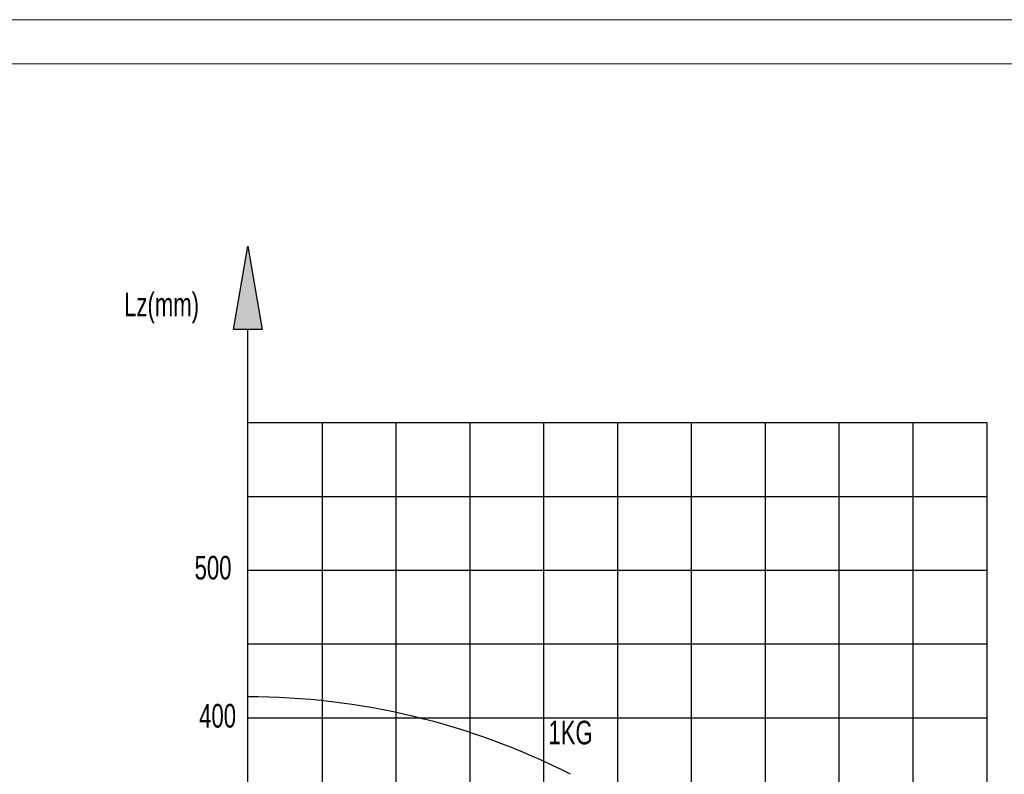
# Model space of a CAD drawing. Header units: millimetres. Extents: x -7686 to -856, y -458 to 6140.
# Tile 70 of 102: x -3671 to -3546, y 1943 to 2039. Entities that reach past the tile are written whole.
import ezdxf

# ---------------------------------------------------------------- set-up
doc = ezdxf.new("R2010")
doc.units = ezdxf.units.MM
doc.header["$LTSCALE"] = 5
doc.linetypes.add('CENTER', pattern=[10.16, 6.35, -1.27, 1.27, -1.27])
for name, color, linetype, lineweight in [('1轮廓实线层', 7, 'Continuous', 18), ('2细线层', 4, 'Continuous', 13), ('图框层', 7, 'Continuous', 18)]:
    doc.layers.add(name, color=color, linetype=linetype, lineweight=lineweight)
doc.layers.add('剖面线层', color=7, linetype='Continuous')
doc.styles.add('SLDTEXTSTYLE0', font='TXT', dxfattribs={"width": 0.7})

# ---------------------------------------------------------------- blocks, each defined once
blk = doc.blocks.new('ZwmFrameMain_3_A4^_^无分区图框^_^landscape')
at = {"layer": '1轮廓实线层'}
blk.add_line((267, 200), (0, 200), dxfattribs=at)
at = {"layer": '2细线层'}
blk.add_line((272, 205), (-25, 205), dxfattribs=at)
blk = doc.blocks.new('*U36')
blk.add_line((-32.76, 0), (60.89, 0))
blk = doc.blocks.new('*U37')
at = {"color": 0, "linetype": 'ByBlock', "lineweight": -2, "transparency": 16777216}
for p in [(0, 102.96), (0, 93.6), (0, 84.24), (0, 74.88), (0, 65.52)]:
    blk.add_blockref('*U36', p, dxfattribs=at)
blk = doc.blocks.new('*U34')
blk.add_line((0.21, 74.88), (0.21, -37.44))
blk = doc.blocks.new('*U35')
at = {"color": 0, "linetype": 'ByBlock', "lineweight": -2, "transparency": 16777216}
for p in [(0, 0), (9.36, 0), (18.72, 0), (28.08, 0), (37.44, 0), (46.8, 0), (56.16, 0), (65.52, 0), (74.88, 0), (84.24, 0)]:
    blk.add_blockref('*U34', p, dxfattribs=at)

msp = doc.modelspace()

# ---------------------------------------------------------------- hatches: boundary and pattern name
at = {"linetype": 'CENTER'}
h = msp.add_hatch(color=256, dxfattribs=at)
h.dxf.hatch_style = 1
h.paths.add_polyline_path([(-3641.773, 2010.252), (-3643.586, 1999.692), (-3639.959, 1999.692)])

# ---------------------------------------------------------------- linework, layer by layer
msp.add_line((-3641.773, 1875.563), (-3641.773, 1999.692))
msp.add_lwpolyline([(-3641.773, 2010.252), (-3639.959, 1999.692), (-3643.586, 1999.692)], close=True)
at = {"color": 7, "true_color": 0xffffff}
msp.add_arc((-3641.773, 1862.99), 90.109, 62.99695, 90, dxfattribs=at)

# ---------------------------------------------------------------- block references
at = {"color": 32, "lineweight": 18, "true_color": 0xcd6928}
for name, p in [('*U37', (-3609.013, 1884.923)), ('*U35', (-3632.568, 1913.003))]:
    msp.add_blockref(name, p, dxfattribs=at)
at = {"layer": '图框层', "xscale": 1.1232, "yscale": 1.1232, "zscale": 1.1232}
msp.add_blockref('ZwmFrameMain_3_A4^_^无分区图框^_^landscape', (-3752.636, 1808.714), dxfattribs=at)

# ---------------------------------------------------------------- texts
at = {"layer": '剖面线层', "char_height": 2.9952, "attachment_point": 2, "style": 'SLDTEXTSTYLE0'}
for s, insert in [('{\\fDengXian|b0|i0|c134|p2;\\C3;Lz(mm)}', (-3652.691, 2004.357)), ('{\\fDengXian|b0|i0|c134|p2;\\C3;500}', (-3646.171, 1970.977)), ('{\\fDengXian|b0|i0|c134|p2;\\C3;400}', (-3645.594, 1952.196)), ('{\\C3;1KG}', (-3600.86, 1950.068))]:
    msp.add_mtext(s, dxfattribs=dict(at, insert=insert))

doc.saveas('drawing.dxf')
